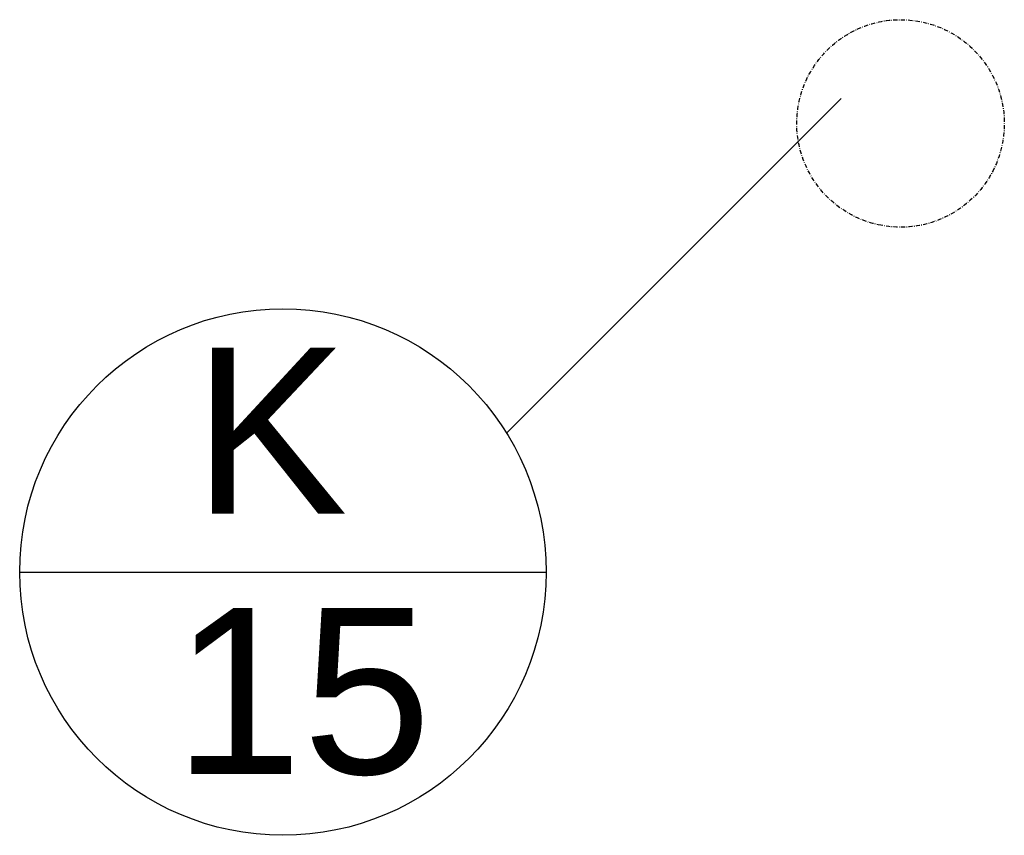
# Model space of a CAD drawing. Header units: millimetres. Extents: x -25972 to 4435, y -2839 to 20217.
# Tile 17 of 110: x -16351 to -15758, y -399 to 93. Entities that reach past the tile are written whole.
import ezdxf

# ---------------------------------------------------------------- set-up
doc = ezdxf.new("R2010")
doc.units = ezdxf.units.MM
doc.header["$MEASUREMENT"] = 0
doc.linetypes.add('Čerchovaná M', pattern=[4.5, 2.5, -0.85, 0.3, -0.85])
for name, color, linetype in [('7._POHLED ZÁPADNÍ_2_Nové_Konstrukce - krov', 7, 'Continuous'), ('7._POHLED ZÁPADNÍ_2_Nové_Popis', 7, 'Continuous'), ('7._POHLED ZÁPADNÍ_2_Popis', 7, 'Continuous')]:
    doc.layers.add(name, color=color, linetype=linetype)
doc.styles.add('GENEROVANÝ_STYL_1', font='txt')

msp = doc.modelspace()

# ---------------------------------------------------------------- linework, layer by layer
at = {"layer": '7._POHLED ZÁPADNÍ_2_Nové_Konstrukce - krov', "color": 1, "linetype": 'Čerchovaná M', "lineweight": 25, "flags": 128}
msp.add_lwpolyline([(-15832.48, -31.15, -1), (-15808.64, 91.55, -1)], format="xyb", close=True, dxfattribs=at)
at = {"layer": '7._POHLED ZÁPADNÍ_2_Nové_Popis', "color": 1, "linetype": 'Continuous', "lineweight": 25}
for p, q in [((-16057.95, -156.33), (-15856.33, 45.29)), ((-16351.21, -240.03), (-16034.06, -240.03))]:
    msp.add_line(p, q, dxfattribs=at)
msp.add_circle((-16192.64, -240.03), 158.58, dxfattribs=at)

# ---------------------------------------------------------------- texts
at = {"layer": '7._POHLED ZÁPADNÍ_2_Popis', "color": 1, "linetype": 'Continuous', "lineweight": 25, "insert": (-16200.27, -233.96), "char_height": 100, "attachment_point": 5, "line_spacing_factor": 0.940294, "style": 'GENEROVANÝ_STYL_1'}
msp.add_mtext('\\A1;{\\pqc;\\fArial|b0|i0|c238|p38;K\\P\\pqc;\\fArial|b0|i0|c238|p38; 15}', dxfattribs=at)

doc.saveas('drawing.dxf')
